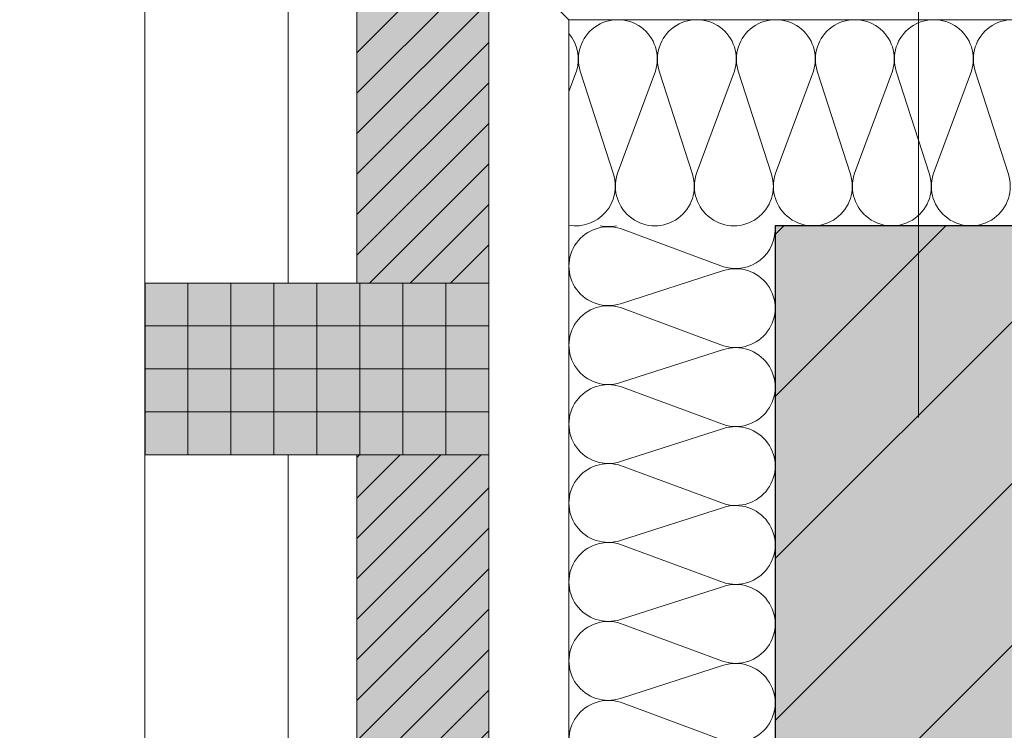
# Model space of a CAD drawing. Header units: metres. Extents: x -167 to 152, y -127 to 99.
# Tile 69 of 225: x -39.934 to -39.075, y -0.316 to 0.305. Entities that reach past the tile are written whole.
import ezdxf

# ---------------------------------------------------------------- set-up
doc = ezdxf.new("R2010")
doc.units = ezdxf.units.M
doc.header["$PDMODE"] = 1
doc.header["$PDSIZE"] = -2
doc.linetypes.add('Achsen 01', pattern=[5.291531, 3.175, -1.058062, 0.352704, -0.705764])
doc.layers.get('0').update_dxf_attribs({"lineweight": 25})
for name, color, linetype, lineweight in [('013_Beton und Stahlbetonarbeiten-330 Außenwände', 7, 'Continuous', 25), ('014_Fassadenarbeiten-330 Betonfertigteile vertikal', 7, 'Continuous', 9), ('014_Fassadenarbeiten-330 Filtermauerwerk 11.5cm', 7, 'Continuous', 9), ('014_Fassadenarbeiten-330 Mauerwerk 11.5cm', 7, 'Continuous', 9), ('_GRU (2D)', 7, 'Continuous', 9), ('_OG 1 (2D)', 7, 'Continuous', 9), ('Bemaßung-Bemaßung', 7, 'Continuous', 9)]:
    doc.layers.add(name, color=color, linetype=linetype, lineweight=lineweight)
for name, color, linetype, lineweight, true_color in [('014_Fassadenarbeiten-000 Aufsicht Betonfertigteile', 7, 'Continuous', 9, 0xc0c0c0), ('014_Fassadenarbeiten-000 Aufsicht Mauerwerk', 7, 'Continuous', 9, 0xa6a6a6), ('014_Fassadenarbeiten-330 mineralische Dämmung', 7, 'Continuous', 9, 0x666666), ('AV1-Achsen', 1, 'Achsen 01', 18, 0xff0000)]:
    doc.layers.add(name, color=color, linetype=linetype, lineweight=lineweight, true_color=true_color)
doc.layers.get('0').freeze()
doc.styles.add('Arial', font='arial.ttf')
doc.dimstyles.new('COE 50', dxfattribs={"dimtxt": 126.090495, "dimasz": 0.001414, "dimexe": 0.001, "dimexo": 0.01, "dimgap": 0.001, "dimtad": 1, "dimdec": 3, "dimtxsty": 'Arial', "dimblk": 'VW_SLASH-4', "dimblk1": 'VW_SLASH-4', "dimblk2": 'VW_SLASH-4', "dimcen": 0, "dimadec": 3, "dimazin": 0, "dimtfac": 0.8, "dimtdec": 3, "dimtix": 1, "dimtmove": 0, "dimatfit": 0, "dimldrblk": 'VW_SLASH-3', "dimfxl": 0.002, "dimfxlon": 1, "dimfrac": 2, "dimtolj": 1, "dimarcsym": 0})
pattern_1 = [(45, (0, 0), (0.01767767, -0.01767767), [])]

# ---------------------------------------------------------------- blocks, each defined once
blk = doc.blocks.new('Group-273')
at = {"layer": '014_Fassadenarbeiten-330 mineralische Dämmung', "transparency": 33554687, "flags": 128}
for points in [[(-0.35672, 39.41, -1.372995), (-0.29115, 39.41), (-0.32442, 39.32, 1.372583), (-0.25885, 39.32), (-0.28777, 39.41, -1.372995), (-0.2222, 39.41), (-0.25547, 39.32, 1.372583), (-0.1899, 39.32), (-0.21883, 39.41, -1.372995), (-0.15326, 39.41), (-0.18653, 39.32, 1.372583), (-0.12096, 39.32), (-0.14988, 39.41, -1.372995), (-0.08431, 39.41), (-0.11758, 39.32, 1.372583), (-0.05201, 39.32), (-0.08094, 39.41, -1.372995), (-0.01537, 39.41), (-0.04864, 39.32, 1.372583), (0.01693, 39.32), (-0.01199, 39.41, -1.372995), (0.05358, 39.41)], [(-0.11758, 39.32, 0.324435), (-0.10502, 39.28156, 0.324435), (-0.06458, 39.28156, 0.324435), (-0.05201, 39.32), (-0.08094, 39.41, -0.324488), (-0.06838, 39.44845), (-0.06838, 39.44845, -0.324488), (-0.02793, 39.44845), (-0.02793, 39.44845, -0.324488), (-0.01537, 39.41), (-0.01537, 39.41), (-0.04864, 39.32, 0.324435), (-0.03607, 39.28156, 0.324435), (0.00437, 39.28156, 0.324435), (0.01693, 39.32), (0.01693, 39.32), (-0.01199, 39.41), (-0.01199, 39.41, -0.324488), (0.00057, 39.44845), (0.00057, 39.44845, -0.324488), (0.04102, 39.44845), (0.04102, 39.44845, -0.324488), (0.05358, 39.41), (0.02031, 39.32), (0.02031, 39.32, 0.324435), (0.03287, 39.28156, 0.324435), (0.07331, 39.28156, 0.324435), (0.08588, 39.32), (0.05695, 39.41, -0.324488), (0.06951, 39.44845), (0.06951, 39.44845, -0.324488), (0.10996, 39.44845), (0.10996, 39.44845, -0.324488), (0.12252, 39.41), (0.08925, 39.32, 0.536097), (0.125, 39.27513)], [(0.125, 39.41336, -0.105793), (0.125, 39.42778)]]:
    blk.add_lwpolyline(points, format="xyb", dxfattribs=at)
blk = doc.blocks.new('Group-274')
at = {"layer": '014_Fassadenarbeiten-330 mineralische Dämmung', "transparency": 33554687}
blk.add_blockref('Group-273', (0, 0), dxfattribs=at)
blk = doc.blocks.new('Parametric Object-38')
at = {"layer": '014_Fassadenarbeiten-330 mineralische Dämmung', "color": 7, "transparency": 33554687}
blk.add_blockref('Group-274', (0, 0), dxfattribs=at)
at = {"layer": '014_Fassadenarbeiten-330 mineralische Dämmung', "color": 0, "flags": 1}
for tag in ['prm0_value', 'prm1_value', 'prm2_value', 'prm3_value', 'prm4_value', 'prm5_value', 'prm6_value', 'IFC_UUID', 'instanceID', 'prm0_name', 'prm0_type', 'prm2_name', 'prm2_type', 'prm3_name', 'prm3_type', 'prm6_name', 'prm6_type', 'prm1_name', 'prm1_type', 'prm4_name', 'prm4_type', 'prm5_name', 'prm5_type']:
    blk.add_attdef(tag, (-39.46312, -5.70977), '', height=0.00018, dxfattribs=at)
blk = doc.blocks.new('Group-276')
at = {"layer": '014_Fassadenarbeiten-330 mineralische Dämmung', "transparency": 33554687, "flags": 128}
for points in [[(0.26, 39.24161), (0.26, 39.24161, 0.324435), (0.29844, 39.25417, 0.324435), (0.29844, 39.29461, 0.324435), (0.26, 39.30718), (0.26, 39.30718), (0.17, 39.27825), (0.17, 39.27825, -0.324488), (0.13155, 39.29081), (0.13155, 39.29081, -0.324488), (0.13155, 39.33126, -0.324488), (0.17, 39.34382), (0.17, 39.34382), (0.26, 39.31055), (0.26, 39.31055, 0.324435), (0.29844, 39.32312, 0.324435), (0.29844, 39.36356, 0.324435), (0.26, 39.37612), (0.26, 39.37612), (0.17, 39.3472), (0.17, 39.3472, -0.324488), (0.13155, 39.35976, -0.324488), (0.13155, 39.40021), (0.13155, 39.40021, -0.324488), (0.17, 39.41277), (0.17, 39.41277), (0.26, 39.3795), (0.26, 39.3795, 0.324435), (0.29844, 39.39206, 0.324435), (0.29844, 39.4325, 0.324435), (0.26, 39.44507), (0.26, 39.44507), (0.17, 39.41614, -0.565891), (0.12553, 39.455)], [(0.29288, 39.455), (0.29288, 39.455, -0.259815), (0.26, 39.44844), (0.26, 39.44844), (0.24226, 39.455)], [(0.26, 39.03477, 1.372583), (0.26, 39.10034), (0.17, 39.07142, -1.372995), (0.17, 39.13699), (0.26, 39.10372, 1.372583), (0.26, 39.16929), (0.17, 39.14036, -1.372995), (0.17, 39.20593), (0.26, 39.17266, 1.372583), (0.26, 39.23823), (0.17, 39.20931, -1.372995), (0.17, 39.27488), (0.26, 39.24161, 1.372583), (0.26, 39.30718), (0.17, 39.27825, -1.372995), (0.17, 39.34382), (0.26, 39.31055, 1.372583), (0.26, 39.37612), (0.17, 39.3472, -1.372995), (0.17, 39.41277)]]:
    blk.add_lwpolyline(points, format="xyb", dxfattribs=at)
blk = doc.blocks.new('Group-277')
at = {"layer": '014_Fassadenarbeiten-330 mineralische Dämmung', "transparency": 33554687}
blk.add_blockref('Group-276', (0, 0), dxfattribs=at)
blk = doc.blocks.new('Parametric Object-39')
at = {"layer": '014_Fassadenarbeiten-330 mineralische Dämmung', "color": 7, "transparency": 33554687}
blk.add_blockref('Group-277', (0, 0), dxfattribs=at)
at = {"layer": '014_Fassadenarbeiten-330 mineralische Dämmung', "color": 0, "flags": 1}
for tag in ['instanceID', 'prm0_value', 'prm1_value', 'prm2_value', 'prm3_value', 'prm4_value', 'prm5_value', 'prm6_value', 'IFC_UUID', 'prm0_name', 'prm0_type', 'prm2_name', 'prm2_type', 'prm3_name', 'prm3_type', 'prm6_name', 'prm6_type', 'prm1_name', 'prm1_type', 'prm4_name', 'prm4_type', 'prm5_name', 'prm5_type']:
    blk.add_attdef(tag, (-39.455, 0.11541), '', height=0.00018, dxfattribs=at)
blk = doc.blocks.new('VW_SLASH-4')
at = {"color": 0, "linetype": 'ByBlock', "lineweight": -2, "transparency": 16777216}
blk.add_line((0, 0), (-1, 0), dxfattribs=at)
at = {"color": 0, "linetype": 'Continuous', "lineweight": 15, "transparency": 16777216, "flags": 128}
blk.add_lwpolyline([(0.5, 0.5), (-0.5, -0.5)], dxfattribs=at)
blk = doc.blocks.new('*D424')
at = {"layer": 'Bemaßung-Bemaßung', "color": 0, "lineweight": -2}
for p, q in [((-42.725, 0), (-42.875, 0)), ((-42.825, -21.52931), (-42.825, -0.07069)), ((-42.725, -21.6), (-42.875, -21.6))]:
    blk.add_line(p, q, dxfattribs=at)
at = {"layer": 'Defpoints', "color": 0}
for p in [(-39.15, 0), (-42.825, 0), (-39.15, -21.6)]:
    blk.add_point(p, dxfattribs=at)
at = {"layer": 'Bemaßung-Bemaßung', "color": 0, "lineweight": -2, "xscale": 0.070693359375, "yscale": 0.070693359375, "zscale": 0.070693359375}
for p, rotation in [((-42.825, 0), 90), ((-42.825, -21.6), 270)]:
    blk.add_blockref('VW_SLASH-4', p, dxfattribs=dict(at, rotation=rotation))
at = {"layer": 'Bemaßung-Bemaßung', "color": 0, "insert": (-42.96593, -10.8), "char_height": 0.151309, "attachment_point": 5, "rotation": 90, "style": 'Arial'}
blk.add_mtext('\\A1;21,60', dxfattribs=at)
blk = doc.blocks.new('VW_SLASH-3')
at = {"color": 0, "linetype": 'ByBlock', "lineweight": -2, "transparency": 16777216}
blk.add_line((0, 0), (-1, 0), dxfattribs=at)
at = {"color": 0, "linetype": 'Continuous', "lineweight": 15, "transparency": 16777216, "flags": 128}
blk.add_lwpolyline([(0.5, 0.5), (-0.5, -0.5)], dxfattribs=at)
blk = doc.blocks.new('*D425')
at = {"layer": 'Bemaßung-Bemaßung', "color": 0, "lineweight": -2}
for p, q in [((-42.225, 0), (-42.375, 0)), ((-42.325, -5.32931), (-42.325, -0.07069)), ((-42.225, -5.4), (-42.375, -5.4))]:
    blk.add_line(p, q, dxfattribs=at)
at = {"layer": 'Defpoints', "color": 0}
for p in [(-39.15, 0), (-42.325, 0), (-39.15, -5.4)]:
    blk.add_point(p, dxfattribs=at)
at = {"layer": 'Bemaßung-Bemaßung', "color": 0, "lineweight": -2, "xscale": 0.070693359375, "yscale": 0.070693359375, "zscale": 0.070693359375}
for p, rotation in [((-42.325, 0), 90), ((-42.325, -5.4), 270)]:
    blk.add_blockref('VW_SLASH-4', p, dxfattribs=dict(at, rotation=rotation))
at = {"layer": 'Bemaßung-Bemaßung', "color": 0, "insert": (-42.45077, -2.7), "char_height": 0.12609, "attachment_point": 5, "rotation": 90, "style": 'Arial'}
blk.add_mtext('\\A1;5,40', dxfattribs=at)
blk = doc.blocks.new('*D567')
at = {"layer": 'Bemaßung-Bemaßung', "color": 0, "linetype": 'Continuous', "lineweight": -2}
for p, q in [((-41.225, -0.075), (-41.375, -0.075)), ((-41.325, -0.14569), (-41.325, -1.20431)), ((-41.225, -1.275), (-41.375, -1.275))]:
    blk.add_line(p, q, dxfattribs=at)
at = {"layer": 'Defpoints', "color": 0}
for p in [(-39.825, -0.075), (-41.325, -1.275), (-39.825, -1.275)]:
    blk.add_point(p, dxfattribs=at)
at = {"layer": 'Bemaßung-Bemaßung', "color": 0, "lineweight": -2, "xscale": 0.070693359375, "yscale": 0.070693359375, "zscale": 0.070693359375}
for p, rotation in [((-41.325, -0.075), 90), ((-41.325, -1.275), 270)]:
    blk.add_blockref('VW_SLASH-4', p, dxfattribs=dict(at, rotation=rotation))
at = {"layer": 'Bemaßung-Bemaßung', "color": 0, "insert": (-41.45077, -0.675), "char_height": 0.12609, "attachment_point": 5, "rotation": 90, "style": 'Arial'}
blk.add_mtext('\\A1;1,20', dxfattribs=at)
blk = doc.blocks.new('*D568')
at = {"layer": 'Bemaßung-Bemaßung', "color": 0, "linetype": 'Continuous', "lineweight": -2}
for p, q in [((-41.325, 0.14569), (-41.325, 0.21639)), ((-41.225, 0.075), (-41.375, 0.075)), ((-41.325, 0.075), (-41.325, -0.075)), ((-41.225, -0.075), (-41.375, -0.075)), ((-41.325, -0.14569), (-41.325, -0.21639))]:
    blk.add_line(p, q, dxfattribs=at)
at = {"layer": 'Defpoints', "color": 0}
for p in [(-39.825, 0.075), (-41.325, -0.075), (-39.825, -0.075)]:
    blk.add_point(p, dxfattribs=at)
at = {"layer": 'Bemaßung-Bemaßung', "color": 0, "lineweight": -2, "xscale": 0.070693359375, "yscale": 0.070693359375, "zscale": 0.070693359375}
for p, rotation in [((-41.325, 0.075), 270), ((-41.325, -0.075), 90)]:
    blk.add_blockref('VW_SLASH-4', p, dxfattribs=dict(at, rotation=rotation))
at = {"layer": 'Bemaßung-Bemaßung', "color": 0, "insert": (-41.64314, 0), "char_height": 0.12609, "attachment_point": 5, "rotation": 90, "style": 'Arial'}
blk.add_mtext('\\A1;15', dxfattribs=at)
blk = doc.blocks.new('*D569')
at = {"layer": 'Bemaßung-Bemaßung', "color": 0, "linetype": 'Continuous', "lineweight": -2}
for p, q in [((-41.225, 0.49), (-41.375, 0.49)), ((-41.325, 0.41931), (-41.325, 0.14569)), ((-41.225, 0.075), (-41.375, 0.075))]:
    blk.add_line(p, q, dxfattribs=at)
at = {"layer": 'Defpoints', "color": 0}
for p in [(-39.64, 0.49), (-41.325, 0.075), (-39.825, 0.075)]:
    blk.add_point(p, dxfattribs=at)
at = {"layer": 'Bemaßung-Bemaßung', "color": 0, "lineweight": -2, "xscale": 0.070693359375, "yscale": 0.070693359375, "zscale": 0.070693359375}
for p, rotation in [((-41.325, 0.49), 90), ((-41.325, 0.075), 270)]:
    blk.add_blockref('VW_SLASH-4', p, dxfattribs=dict(at, rotation=rotation))
at = {"layer": 'Bemaßung-Bemaßung', "color": 0, "insert": (-41.45928, 0.2825), "char_height": 0.1260905, "attachment_point": 5, "rotation": 90, "style": 'Arial'}
blk.add_mtext('\\A1;41\\S5^ ;', dxfattribs=at)
blk = doc.blocks.new('*D601')
at = {"layer": 'Bemaßung-Bemaßung', "color": 0, "linetype": 'Continuous', "lineweight": -2}
for p, q in [((-40.325, 0.19569), (-40.325, 0.26639)), ((-40.225, 0.125), (-40.375, 0.125)), ((-40.325, 0.125), (-40.325, -0.125)), ((-40.225, -0.125), (-40.375, -0.125)), ((-40.325, -0.19569), (-40.325, -0.26639))]:
    blk.add_line(p, q, dxfattribs=at)
at = {"layer": 'Defpoints', "color": 0}
for p in [(-39.275, 0.125), (-40.325, -0.125), (-39.025, -0.125)]:
    blk.add_point(p, dxfattribs=at)
at = {"layer": 'Bemaßung-Bemaßung', "color": 0, "lineweight": -2, "xscale": 0.070693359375, "yscale": 0.070693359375, "zscale": 0.070693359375}
for p, rotation in [((-40.325, 0.125), 270), ((-40.325, -0.125), 90)]:
    blk.add_blockref('VW_SLASH-4', p, dxfattribs=dict(at, rotation=rotation))
at = {"layer": 'Bemaßung-Bemaßung', "color": 0, "insert": (-40.43938, 0), "char_height": 0.12609, "attachment_point": 5, "rotation": 90, "style": 'Arial'}
blk.add_mtext('\\A1;25', dxfattribs=at)
blk = doc.blocks.new('*D602')
at = {"layer": 'Bemaßung-Bemaßung', "color": 0, "linetype": 'Continuous', "lineweight": -2}
for p, q in [((-40.225, 0.675), (-40.375, 0.675)), ((-40.325, 0.60431), (-40.325, 0.19569)), ((-40.225, 0.125), (-40.375, 0.125))]:
    blk.add_line(p, q, dxfattribs=at)
at = {"layer": 'Defpoints', "color": 0}
for p in [(-39.225, 0.675), (-40.325, 0.125), (-39.275, 0.125)]:
    blk.add_point(p, dxfattribs=at)
at = {"layer": 'Bemaßung-Bemaßung', "color": 0, "lineweight": -2, "xscale": 0.070693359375, "yscale": 0.070693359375, "zscale": 0.070693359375}
for p, rotation in [((-40.325, 0.675), 90), ((-40.325, 0.125), 270)]:
    blk.add_blockref('VW_SLASH-4', p, dxfattribs=dict(at, rotation=rotation))
at = {"layer": 'Bemaßung-Bemaßung', "color": 0, "insert": (-40.43912, 0.4), "char_height": 0.12609, "attachment_point": 5, "rotation": 90, "style": 'Arial'}
blk.add_mtext('\\A1;55', dxfattribs=at)
blk = doc.blocks.new('*D651')
at = {"layer": 'Bemaßung-Bemaßung', "color": 0, "lineweight": -2}
for p, q in [((-40.725, 0.125), (-40.875, 0.125)), ((-40.825, 0.05431), (-40.825, -5.45431)), ((-40.725, -5.525), (-40.875, -5.525))]:
    blk.add_line(p, q, dxfattribs=at)
at = {"layer": 'Defpoints', "color": 0}
for p in [(-39.275, 0.125), (-40.825, -5.525), (-39.275, -5.525)]:
    blk.add_point(p, dxfattribs=at)
at = {"layer": 'Bemaßung-Bemaßung', "color": 0, "lineweight": -2, "xscale": 0.070693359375, "yscale": 0.070693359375, "zscale": 0.070693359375}
for p, rotation in [((-40.825, 0.125), 90), ((-40.825, -5.525), 270)]:
    blk.add_blockref('VW_SLASH-4', p, dxfattribs=dict(at, rotation=rotation))
at = {"layer": 'Bemaßung-Bemaßung', "color": 0, "insert": (-40.95077, -2.7), "char_height": 0.12609, "attachment_point": 5, "rotation": 90, "style": 'Arial'}
blk.add_mtext('\\A1;5,65', dxfattribs=at)
blk = doc.blocks.new('*D1714')
at = {"layer": 'Bemaßung-Bemaßung', "color": 0, "linetype": 'Continuous', "lineweight": -2}
for p, q in [((-39.825, 2.575), (-39.825, 2.725)), ((-39.64, 2.575), (-39.64, 2.725)), ((-39.89569, 2.675), (-39.96639, 2.675)), ((-39.825, 2.675), (-39.64, 2.675)), ((-39.56931, 2.675), (-39.49861, 2.675))]:
    blk.add_line(p, q, dxfattribs=at)
at = {"layer": 'Defpoints', "color": 0}
for p in [(-39.64, 2.675), (-39.64, 0.49), (-39.825, 0.075)]:
    blk.add_point(p, dxfattribs=at)
at = {"layer": 'Bemaßung-Bemaßung', "color": 0, "lineweight": -2, "xscale": 0.070693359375, "yscale": 0.070693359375, "zscale": 0.070693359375}
blk.add_blockref('VW_SLASH-4', (-39.825, 2.675), dxfattribs=at)
at = {"layer": 'Bemaßung-Bemaßung', "color": 0, "lineweight": -2, "xscale": 0.070693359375, "yscale": 0.070693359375, "zscale": 0.070693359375, "rotation": 180}
blk.add_blockref('VW_SLASH-4', (-39.64, 2.675), dxfattribs=at)
at = {"layer": 'Bemaßung-Bemaßung', "color": 0, "insert": (-39.96375, 2.82642), "char_height": 0.1260905, "attachment_point": 5, "style": 'Arial'}
blk.add_mtext('\\A1;18\\S5^ ;', dxfattribs=at)
blk = doc.blocks.new('*D1715')
at = {"layer": 'Bemaßung-Bemaßung', "color": 0, "lineweight": -2}
for p, q in [((-39.275, 2.075), (-39.275, 2.225)), ((-18.775, 2.075), (-18.775, 2.225)), ((-18.84569, 2.175), (-39.20431, 2.175))]:
    blk.add_line(p, q, dxfattribs=at)
at = {"layer": 'Defpoints', "color": 0}
for p in [(-39.275, 2.175), (-39.275, 0.125), (-18.775, -0.125)]:
    blk.add_point(p, dxfattribs=at)
at = {"layer": 'Bemaßung-Bemaßung', "color": 0, "lineweight": -2, "xscale": 0.070693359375, "yscale": 0.070693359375, "zscale": 0.070693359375, "rotation": 180}
blk.add_blockref('VW_SLASH-4', (-39.275, 2.175), dxfattribs=at)
at = {"layer": 'Bemaßung-Bemaßung', "color": 0, "lineweight": -2, "xscale": 0.070693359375, "yscale": 0.070693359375, "zscale": 0.070693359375}
blk.add_blockref('VW_SLASH-4', (-18.775, 2.175), dxfattribs=at)
at = {"layer": 'Bemaßung-Bemaßung', "color": 0, "insert": (-29.025, 2.30077), "char_height": 0.12609, "attachment_point": 5, "style": 'Arial'}
blk.add_mtext('\\A1;20,50', dxfattribs=at)
blk = doc.blocks.new('*D1730')
at = {"layer": 'Bemaßung-Bemaßung', "color": 0, "linetype": 'Continuous', "lineweight": -2}
for p, q in [((-39.825, 1.575), (-39.825, 1.725)), ((-39.275, 1.575), (-39.275, 1.725)), ((-39.34569, 1.675), (-39.75431, 1.675))]:
    blk.add_line(p, q, dxfattribs=at)
at = {"layer": 'Defpoints', "color": 0}
for p in [(-39.825, 1.675), (-39.275, 0.125), (-39.825, 0.075)]:
    blk.add_point(p, dxfattribs=at)
at = {"layer": 'Bemaßung-Bemaßung', "color": 0, "lineweight": -2, "xscale": 0.070693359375, "yscale": 0.070693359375, "zscale": 0.070693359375, "rotation": 180}
blk.add_blockref('VW_SLASH-4', (-39.825, 1.675), dxfattribs=at)
at = {"layer": 'Bemaßung-Bemaßung', "color": 0, "lineweight": -2, "xscale": 0.070693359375, "yscale": 0.070693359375, "zscale": 0.070693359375}
blk.add_blockref('VW_SLASH-4', (-39.275, 1.675), dxfattribs=at)
at = {"layer": 'Bemaßung-Bemaßung', "color": 0, "insert": (-39.55, 1.78912), "char_height": 0.12609, "attachment_point": 5, "style": 'Arial'}
blk.add_mtext('\\A1;55', dxfattribs=at)
blk = doc.blocks.new('*D1731')
at = {"layer": 'Bemaßung-Bemaßung', "color": 0, "linetype": 'Continuous', "lineweight": -2}
for p, q in [((-39.275, 1.575), (-39.275, 1.725)), ((-39.025, 1.575), (-39.025, 1.725)), ((-39.34569, 1.675), (-39.41639, 1.675)), ((-39.025, 1.675), (-39.275, 1.675)), ((-38.95431, 1.675), (-38.88361, 1.675))]:
    blk.add_line(p, q, dxfattribs=at)
at = {"layer": 'Defpoints', "color": 0}
for p in [(-39.275, 1.675), (-39.275, 0.125), (-39.025, -0.125)]:
    blk.add_point(p, dxfattribs=at)
at = {"layer": 'Bemaßung-Bemaßung', "color": 0, "lineweight": -2, "xscale": 0.070693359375, "yscale": 0.070693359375, "zscale": 0.070693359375}
blk.add_blockref('VW_SLASH-4', (-39.275, 1.675), dxfattribs=at)
at = {"layer": 'Bemaßung-Bemaßung', "color": 0, "lineweight": -2, "xscale": 0.070693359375, "yscale": 0.070693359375, "zscale": 0.070693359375, "rotation": 180}
blk.add_blockref('VW_SLASH-4', (-39.025, 1.675), dxfattribs=at)
at = {"layer": 'Bemaßung-Bemaßung', "color": 0, "insert": (-39.15, 1.78938), "char_height": 0.12609, "attachment_point": 5, "style": 'Arial'}
blk.add_mtext('\\A1;25', dxfattribs=at)
blk = doc.blocks.new('*D1748')
at = {"layer": 'Bemaßung-Bemaßung', "color": 0, "lineweight": -2}
for p, q in [((-39.825, 3.075), (-39.825, 3.225)), ((0.675, 3.075), (0.675, 3.225)), ((-39.75431, 3.175), (0.60431, 3.175))]:
    blk.add_line(p, q, dxfattribs=at)
at = {"layer": 'Defpoints', "color": 0}
for p in [(0.675, 3.175), (-39.825, 0), (0.675, 0)]:
    blk.add_point(p, dxfattribs=at)
at = {"layer": 'Bemaßung-Bemaßung', "color": 0, "lineweight": -2, "xscale": 0.070693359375, "yscale": 0.070693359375, "zscale": 0.070693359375, "rotation": 180}
blk.add_blockref('VW_SLASH-4', (-39.825, 3.175), dxfattribs=at)
at = {"layer": 'Bemaßung-Bemaßung', "color": 0, "lineweight": -2, "xscale": 0.070693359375, "yscale": 0.070693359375, "zscale": 0.070693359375}
blk.add_blockref('VW_SLASH-4', (0.675, 3.175), dxfattribs=at)
at = {"layer": 'Bemaßung-Bemaßung', "color": 0, "insert": (-19.575, 3.30077), "char_height": 0.12609, "attachment_point": 5, "style": 'Arial'}
blk.add_mtext('\\A1;40,50', dxfattribs=at)
blk = doc.blocks.new('*D1749')
at = {"layer": 'Bemaßung-Bemaßung', "color": 0, "lineweight": -2}
for p, q in [((-39.15, 3.575), (-39.15, 3.725)), ((-33.75, 3.575), (-33.75, 3.725)), ((-33.82069, 3.675), (-39.07931, 3.675))]:
    blk.add_line(p, q, dxfattribs=at)
at = {"layer": 'Defpoints', "color": 0}
for p in [(-39.15, 3.675), (-39.15, 0), (-33.75, 0)]:
    blk.add_point(p, dxfattribs=at)
at = {"layer": 'Bemaßung-Bemaßung', "color": 0, "lineweight": -2, "xscale": 0.070693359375, "yscale": 0.070693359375, "zscale": 0.070693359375, "rotation": 180}
blk.add_blockref('VW_SLASH-4', (-39.15, 3.675), dxfattribs=at)
at = {"layer": 'Bemaßung-Bemaßung', "color": 0, "lineweight": -2, "xscale": 0.070693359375, "yscale": 0.070693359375, "zscale": 0.070693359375}
blk.add_blockref('VW_SLASH-4', (-33.75, 3.675), dxfattribs=at)
at = {"layer": 'Bemaßung-Bemaßung', "color": 0, "insert": (-36.45, 3.80077), "char_height": 0.12609, "attachment_point": 5, "style": 'Arial'}
blk.add_mtext('\\A1;5,40', dxfattribs=at)
blk = doc.blocks.new('*D1756')
at = {"layer": 'Bemaßung-Bemaßung', "color": 0, "lineweight": -2}
for p, q in [((-39.15, 4.075), (-39.15, 4.225)), ((0, 4.075), (0, 4.225)), ((-39.07931, 4.175), (-0.07069, 4.175))]:
    blk.add_line(p, q, dxfattribs=at)
at = {"layer": 'Defpoints', "color": 0}
for p in [(0, 4.175), (-39.15, 0), (0, 0)]:
    blk.add_point(p, dxfattribs=at)
at = {"layer": 'Bemaßung-Bemaßung', "color": 0, "lineweight": -2, "xscale": 0.070693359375, "yscale": 0.070693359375, "zscale": 0.070693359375, "rotation": 180}
blk.add_blockref('VW_SLASH-4', (-39.15, 4.175), dxfattribs=at)
at = {"layer": 'Bemaßung-Bemaßung', "color": 0, "lineweight": -2, "xscale": 0.070693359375, "yscale": 0.070693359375, "zscale": 0.070693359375}
blk.add_blockref('VW_SLASH-4', (0, 4.175), dxfattribs=at)
at = {"layer": 'Bemaßung-Bemaßung', "color": 0, "insert": (-19.575, 4.31593), "char_height": 0.151309, "attachment_point": 5, "style": 'Arial'}
blk.add_mtext('\\A1;39,15', dxfattribs=at)
blk = doc.blocks.new('Group-751')
at = {"layer": 'AV1-Achsen'}
blk.add_line((-39.15, -26.5), (-39.15, 4.9), dxfattribs=at)
blk = doc.blocks.new('Group-752')
at = {"layer": 'AV1-Achsen'}
blk.add_line((-43.28443, 0), (4.26557, 0), dxfattribs=at)
blk = doc.blocks.new('GRU (2D)')
at = {"layer": 'AV1-Achsen', "color": 7}
for name in ['Group-751', 'Group-752']:
    blk.add_blockref(name, (0, 0), dxfattribs=at)
blk = doc.blocks.new('OG 1 (2D)')
at = {"layer": '013_Beton und Stahlbetonarbeiten-330 Außenwände', "linetype": 'Continuous', "lineweight": 0, "true_color": 0xc0c0c0}
blk.add_hatch(color=9, dxfattribs=at).paths.add_polyline_path([(-39.275, 0.125), (-39.275, -1.425), (-39.025, -1.425), (-39.025, -0.125), (-28.275, -0.125), (-28.275, 0.125)])
at = {"layer": '013_Beton und Stahlbetonarbeiten-330 Außenwände', "linetype": 'Continuous', "lineweight": 13}
h = blk.add_hatch(dxfattribs=at)
h.set_pattern_fill('Stahlbeton', color=251, style=0, pattern_type=2)
h.set_pattern_definition([(45, (0, 0), (0.07071068, -0.07071068), [0.025, -0.025])])
h.paths.add_polyline_path([(-39.275, 0.125), (-39.275, -1.425), (-39.025, -1.425), (-39.025, -0.125), (-28.275, -0.125), (-28.275, 0.125)])
h = blk.add_hatch(dxfattribs=at)
h.set_pattern_fill('Stahlbeton-1', color=251, style=0, pattern_type=2)
h.set_pattern_definition([(-135, (0.03106, -0.03313), (0.07071068, -0.07071068), [])])
h.paths.add_polyline_path([(-39.275, 0.125), (-39.275, -1.425), (-39.025, -1.425), (-39.025, -0.125), (-28.275, -0.125), (-28.275, 0.125)])
at = {"layer": '014_Fassadenarbeiten-330 Betonfertigteile vertikal', "linetype": 'Continuous', "lineweight": 0}
blk.add_hatch(color=9, dxfattribs=at).paths.add_polyline_path([(-39.525, -0.075), (-39.525, 0.075), (-39.825, 0.075), (-39.825, -0.075)])
at = {"layer": '014_Fassadenarbeiten-330 Betonfertigteile vertikal', "linetype": 'Continuous', "lineweight": 9}
h = blk.add_hatch(dxfattribs=at)
h.set_pattern_fill('Stahlbetonfertigteil', color=8, style=0, pattern_type=2)
h.set_pattern_definition([(-90, (0, 0), (0.0375, 0), [])])
h.paths.add_polyline_path([(-39.525, -0.075), (-39.525, 0.075), (-39.825, 0.075), (-39.825, -0.075)])
at = {"layer": '014_Fassadenarbeiten-330 Betonfertigteile vertikal', "linetype": 'Continuous', "lineweight": 13}
h = blk.add_hatch(dxfattribs=at)
h.set_pattern_fill('Stahlbetonfertigteil-1', color=8, style=0, pattern_type=2)
h.set_pattern_definition([(0, (0, 0), (2e-18, -0.0375), [])])
h.paths.add_polyline_path([(-39.525, -0.075), (-39.525, 0.075), (-39.825, 0.075), (-39.825, -0.075)])
at = {"layer": '014_Fassadenarbeiten-330 Filtermauerwerk 11.5cm', "linetype": 'Continuous', "lineweight": 0, "true_color": 0xd19783}
blk.add_hatch(color=33, dxfattribs=at).paths.add_polyline_path([(-39.64, -0.075), (-39.525, -0.075), (-39.525, -1.275), (-39.64, -1.275)])
at = {"layer": '014_Fassadenarbeiten-330 Filtermauerwerk 11.5cm', "linetype": 'Continuous', "lineweight": 9}
h = blk.add_hatch(dxfattribs=at)
h.set_pattern_fill('Mauerwerk Münster', color=8, style=0, pattern_type=2)
h.set_pattern_definition(pattern_1)
h.paths.add_polyline_path([(-39.64, -0.075), (-39.525, -0.075), (-39.525, -1.275), (-39.64, -1.275)])
at = {"layer": '014_Fassadenarbeiten-330 Mauerwerk 11.5cm', "linetype": 'Continuous', "lineweight": 0, "true_color": 0xd19783}
blk.add_hatch(color=33, dxfattribs=at).paths.add_polyline_path([(-39.64, 0.075), (-39.64, 0.49), (-39.225, 0.49), (-39.225, 0.375), (-39.525, 0.375), (-39.525, 0.075)])
at = {"layer": '014_Fassadenarbeiten-330 Mauerwerk 11.5cm', "linetype": 'Continuous', "lineweight": 9}
h = blk.add_hatch(dxfattribs=at)
h.set_pattern_fill('Mauerwerk Münster', color=8, style=0, pattern_type=2)
h.set_pattern_definition(pattern_1)
h.paths.add_polyline_path([(-39.64, 0.075), (-39.64, 0.49), (-39.225, 0.49), (-39.225, 0.375), (-39.525, 0.375), (-39.525, 0.075)])
at = {"layer": '013_Beton und Stahlbetonarbeiten-330 Außenwände', "flags": 128}
blk.add_lwpolyline([(-39.275, 0.125), (-39.275, -1.425), (-39.025, -1.425), (-39.025, -0.125), (-28.275, -0.125), (-28.275, 0.125)], close=True, dxfattribs=at)
at = {"layer": '014_Fassadenarbeiten-000 Aufsicht Betonfertigteile', "flags": 128}
blk.add_lwpolyline([(-39.455, 0.305), (-39.455, -21.905), (-39.825, -22.275), (-39.825, 0.675)], close=True, dxfattribs=at)
at = {"layer": '014_Fassadenarbeiten-000 Aufsicht Mauerwerk', "flags": 128}
for points in [[(-39.225, 0.55), (-39.225, 0.375), (-39.525, 0.375), (-39.525, 0.075), (-39.7, 0.075), (-39.7, 0.55)], [(-39.525, 0.375), (-39.525, 0.075), (-39.7, 0.075), (-39.7, 0.55), (-39.225, 0.55), (-39.225, 0.375)], [(-39.525, -1.275), (-39.7, -1.275), (-39.7, -0.075), (-39.525, -0.075)], [(-39.7, -0.075), (-39.525, -0.075), (-39.525, -1.275), (-39.7, -1.275)]]:
    blk.add_lwpolyline(points, close=True, dxfattribs=at)
at = {"layer": '014_Fassadenarbeiten-330 Betonfertigteile vertikal', "flags": 128}
blk.add_lwpolyline([(-39.525, -0.075), (-39.525, 0.075), (-39.825, 0.075), (-39.825, -0.075)], close=True, dxfattribs=at)
at = {"layer": '014_Fassadenarbeiten-330 Filtermauerwerk 11.5cm', "flags": 128}
blk.add_lwpolyline([(-39.64, -0.075), (-39.525, -0.075), (-39.525, -1.275), (-39.64, -1.275)], close=True, dxfattribs=at)
at = {"layer": '014_Fassadenarbeiten-330 Mauerwerk 11.5cm', "flags": 128}
blk.add_lwpolyline([(-39.64, 0.075), (-39.64, 0.49), (-39.225, 0.49), (-39.225, 0.375), (-39.525, 0.375), (-39.525, 0.075)], close=True, dxfattribs=at)
at = {"layer": '014_Fassadenarbeiten-330 mineralische Dämmung', "flags": 128}
blk.add_lwpolyline([(-36.82748, -5.525), (-39.275, -5.525), (-39.275, 0.125), (-18.9, 0.125), (-18.9, 0.305), (-39.455, 0.305), (-39.455, -5.705), (-36.82748, -5.705)], close=True, dxfattribs=at)
at = {"layer": '014_Fassadenarbeiten-330 mineralische Dämmung', "rotation": 90}
for name in ['Parametric Object-39', 'Parametric Object-38']:
    blk.add_blockref(name, (0, 0), dxfattribs=at)
at = {"layer": 'Bemaßung-Bemaßung', "color": 1}
dim = blk.add_linear_dim(base=(0, 4.175), p1=(-39.15, 0), p2=(0, 0), text='39,15', dimstyle='COE 50', override={"dimtxt": 0.151309, "dimasz": 0.070693, "dimexe": 0.05, "dimgap": 0.05, "dimpost": '<>', "dimtxsty": 'Arial', "dimtmove": 2, "dimfxl": 0.1}, dxfattribs=at)
dim.commit()
dim.dimension.update_dxf_attribs({"geometry": '*D1756', "text_midpoint": (-19.575, 4.31593)})
dim = blk.add_aligned_dim(p1=(-33.75, 0), p2=(-39.15, 0), distance=-3.675, text='5,40', dimstyle='COE 50', override={"dimtxt": 0.12609, "dimasz": 0.070693, "dimexe": 0.05, "dimgap": 0.05, "dimpost": '<>', "dimtxsty": 'Arial', "dimtmove": 2, "dimfxl": 0.1}, dxfattribs=at)
dim.commit()
dim.dimension.update_dxf_attribs({"geometry": '*D1749', "text_midpoint": (-36.45, 3.80077)})
at = {"layer": 'Bemaßung-Bemaßung'}
for base, p1, p2, text, picture, middle in [((0.675, 3.175), (-39.825, 0), (0.675, 0), '40,50', '*D1748', (-19.575, 3.30077)), ((-39.275, 2.175), (-18.775, -0.125), (-39.275, 0.125), '20,50', '*D1715', (-29.025, 2.30077))]:
    dim = blk.add_linear_dim(base=base, p1=p1, p2=p2, text=text, dimstyle='COE 50', override={"dimtxt": 0.12609, "dimasz": 0.070693, "dimexe": 0.05, "dimgap": 0.05, "dimpost": '<>', "dimtxsty": 'Arial', "dimtmove": 2, "dimfxl": 0.1}, dxfattribs=at)
    dim.commit()
    dim.dimension.update_dxf_attribs({"geometry": picture, "text_midpoint": middle})
at = {"layer": 'Bemaßung-Bemaßung', "linetype": 'Continuous'}
dim = blk.add_linear_dim(base=(-39.64, 2.675), p1=(-39.825, 0.075), p2=(-39.64, 0.49), text='18\\S5^ ;', dimstyle='COE 50', override={"dimtxt": 0.12609, "dimasz": 0.070693, "dimexe": 0.05, "dimgap": 0.05, "dimpost": '<>', "dimtxsty": 'Arial', "dimtix": 0, "dimtmove": 2, "dimfxl": 0.1}, dxfattribs=at)
dim.commit()
dim.dimension.update_dxf_attribs({"geometry": '*D1714', "text_midpoint": (-39.96375, 2.82642), "dimtype": 160})
for base, p1, p2, text, picture, middle in [((-39.825, 1.675), (-39.275, 0.125), (-39.825, 0.075), '55', '*D1730', (-39.55, 1.78912)), ((-39.275, 1.675), (-39.025, -0.125), (-39.275, 0.125), '25', '*D1731', (-39.15, 1.78938))]:
    dim = blk.add_linear_dim(base=base, p1=p1, p2=p2, text=text, dimstyle='COE 50', override={"dimtxt": 0.12609, "dimasz": 0.070693, "dimexe": 0.05, "dimgap": 0.05, "dimpost": '<>', "dimtxsty": 'Arial', "dimtmove": 2, "dimfxl": 0.1}, dxfattribs=at)
    dim.commit()
    dim.dimension.update_dxf_attribs({"geometry": picture, "text_midpoint": middle})
for base, p1, p2, text, override, picture, middle in [((-40.325, 0.125), (-39.225, 0.675), (-39.275, 0.125), '55', {"dimtxt": 0.12609, "dimasz": 0.070693, "dimexe": 0.05, "dimgap": 0.05, "dimpost": '<>', "dimtxsty": 'Arial', "dimtmove": 2, "dimfxl": 0.1}, '*D602', (-40.43912, 0.4)), ((-41.325, 0.075), (-39.64, 0.49), (-39.825, 0.075), '41\\S5^ ;', {"dimtxt": 0.12609, "dimasz": 0.070693, "dimexe": 0.05, "dimgap": 0.05, "dimpost": '<>', "dimtxsty": 'Arial', "dimtmove": 2, "dimfxl": 0.1}, '*D569', (-41.45928, 0.2825)), ((-40.325, -0.125), (-39.275, 0.125), (-39.025, -0.125), '25', {"dimtxt": 0.12609, "dimasz": 0.070693, "dimexe": 0.05, "dimgap": 0.05, "dimpost": '<>', "dimtxsty": 'Arial', "dimtmove": 2, "dimfxl": 0.1}, '*D601', (-40.43938, 0)), ((-41.325, -0.075), (-39.825, 0.075), (-39.825, -0.075), '15', {"dimtxt": 0.12609, "dimasz": 0.070693, "dimexe": 0.05, "dimgap": 0.05, "dimpost": '<>', "dimtxsty": 'Arial', "dimtix": 0, "dimtmove": 2, "dimfxl": 0.1}, '*D568', (-41.64314, 0)), ((-41.325, -1.275), (-39.825, -0.075), (-39.825, -1.275), '1,20', {"dimtxt": 0.12609, "dimasz": 0.070693, "dimexe": 0.05, "dimgap": 0.05, "dimpost": '<>', "dimtxsty": 'Arial', "dimtmove": 2, "dimfxl": 0.1}, '*D567', (-41.45077, -0.675))]:
    dim = blk.add_linear_dim(base=base, p1=p1, p2=p2, angle=270, text=text, dimstyle='COE 50', override=override, dxfattribs=at)
    dim.commit()
    dim.dimension.update_dxf_attribs({"geometry": picture, "text_midpoint": middle})
at = {"layer": 'Bemaßung-Bemaßung'}
dim = blk.add_linear_dim(base=(-40.825, -5.525), p1=(-39.275, 0.125), p2=(-39.275, -5.525), angle=270, text='5,65', dimstyle='COE 50', override={"dimtxt": 0.12609, "dimasz": 0.070693, "dimexe": 0.05, "dimgap": 0.05, "dimpost": '<>', "dimtxsty": 'Arial', "dimtmove": 2, "dimfxl": 0.1}, dxfattribs=at)
dim.commit()
dim.dimension.update_dxf_attribs({"geometry": '*D651', "text_midpoint": (-40.95077, -2.7)})
at = {"layer": 'Bemaßung-Bemaßung', "color": 1}
for base, p1, text, override, picture, middle in [((-42.825, 0), (-39.15, -21.6), '21,60', {"dimtxt": 0.151309, "dimasz": 0.070693, "dimexe": 0.05, "dimgap": 0.05, "dimpost": '<>', "dimtxsty": 'Arial', "dimtmove": 2, "dimfxl": 0.1}, '*D424', (-42.96593, -10.8)), ((-42.325, 0), (-39.15, -5.4), '5,40', {"dimtxt": 0.12609, "dimasz": 0.070693, "dimexe": 0.05, "dimgap": 0.05, "dimpost": '<>', "dimtxsty": 'Arial', "dimtmove": 2, "dimfxl": 0.1}, '*D425', (-42.45077, -2.7))]:
    dim = blk.add_linear_dim(base=base, p1=p1, p2=(-39.15, 0), angle=270, text=text, dimstyle='COE 50', override=override, dxfattribs=at)
    dim.commit()
    dim.dimension.update_dxf_attribs({"geometry": picture, "text_midpoint": middle})

msp = doc.modelspace()

# ---------------------------------------------------------------- block references
at = {"layer": '_OG 1 (2D)'}
msp.add_blockref('OG 1 (2D)', (0, 0), dxfattribs=at)

# ---------------------------------------------------------------- next in the draw order: block references
at = {"layer": '_GRU (2D)'}
msp.add_blockref('GRU (2D)', (0, 0), dxfattribs=at)

doc.saveas('drawing.dxf')
